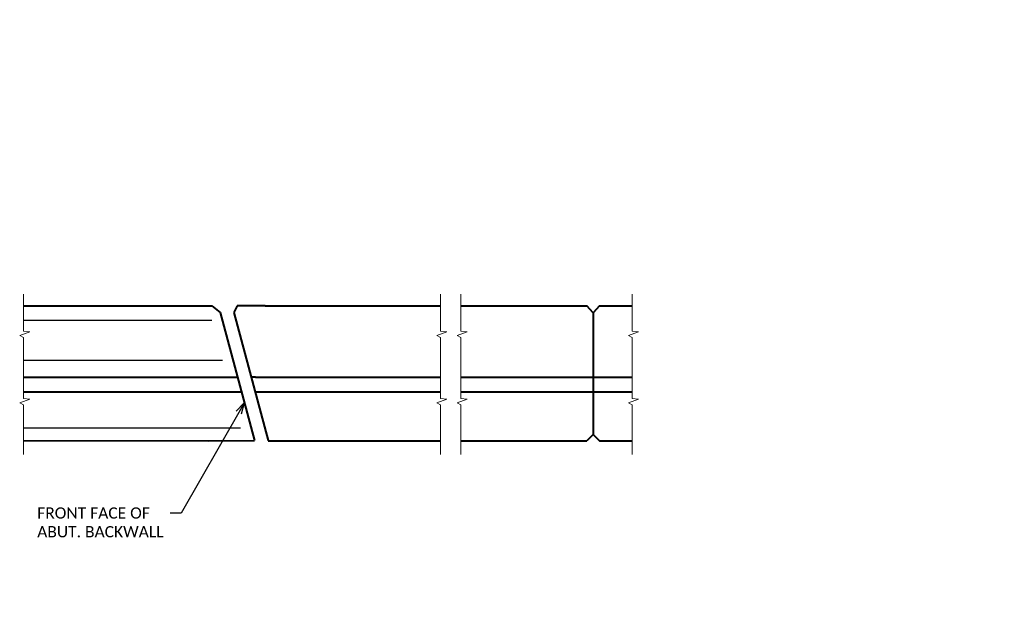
# Model space of a CAD drawing. Extents: x 2147430 to 2149265, y 2147284 to 2147540.
# Tile 7 of 18: x 2147549 to 2147680, y 2147378 to 2147456. Entities that reach past the tile are written whole.
import ezdxf
from ezdxf import colors
from ezdxf.entities.mleader import LeaderData, LeaderLine
from ezdxf.math import Vec2, Vec3

# ---------------------------------------------------------------- set-up
doc = ezdxf.new("R2010")
doc.units = 0
doc.header["$MEASUREMENT"] = 0
for name, color, linetype, lineweight in [('B_ANNO_BREAK', 7, 'Continuous', 18), ('B_ANNO_DIM', 7, 'Continuous', 18), ('B_CONC', 1, 'Continuous', 40), ('B_REBAR', 5, 'Continuous', 25)]:
    doc.layers.add(name, color=color, linetype=linetype, lineweight=lineweight)
doc.styles.get("Standard").update_dxf_attribs({"font": 'calibri.ttf'})

# ---------------------------------------------------------------- blocks, each defined once
blk = doc.blocks.new('_Open30')
at = {"color": 0, "linetype": 'ByBlock', "lineweight": -2}
for p, q in [((-1, 0.268), (0, 0)), ((0, 0), (-1, -0.268)), ((0, 0), (-1, 0))]:
    blk.add_line(p, q, dxfattribs=at)
blk = doc.blocks.new('*U98')
at = {"layer": 'B_ANNO_BREAK'}
for p, q in [((2147549.146, 2147414.3993), (2147549.146, 2147419.3413)), ((2147548.652, 2147413.8363), (2147549.994, 2147414.3293)), ((2147549.994, 2147414.3293), (2147549.146, 2147414.3993)), ((2147549.146, 2147413.5763), (2147548.652, 2147413.8363)), ((2147549.146, 2147406.9583), (2147549.146, 2147413.5763)), ((2147549.146, 2147405.4013), (2147549.146, 2147413.5263)), ((2147630.391, 2147411.2493), (2147630.391, 2147406.3493)), ((2147548.652, 2147404.8383), (2147549.994, 2147405.3323)), ((2147549.994, 2147405.3323), (2147549.146, 2147405.4013)), ((2147549.146, 2147404.5793), (2147548.652, 2147404.8383)), ((2147549.146, 2147397.9603), (2147549.146, 2147404.5793))]:
    blk.add_line(p, q, dxfattribs=at)
at = {"layer": 'B_ANNO_BREAK', "flags": 128}
for points in [[(2147604.79, 2147408.2683), (2147604.79, 2147413.5763), (2147604.296, 2147413.8363), (2147605.638, 2147414.3293), (2147604.79, 2147414.3993), (2147604.79, 2147419.3413)], [(2147607.52, 2147408.2683), (2147607.52, 2147413.5763), (2147607.026, 2147413.8363), (2147608.368, 2147414.3293), (2147607.52, 2147414.3993), (2147607.52, 2147419.3413)], [(2147630.391, 2147406.9583), (2147630.391, 2147413.5763), (2147629.897, 2147413.8363), (2147631.239, 2147414.3293), (2147630.391, 2147414.3993), (2147630.391, 2147419.3413)], [(2147630.391, 2147397.9603), (2147630.391, 2147404.5793), (2147629.897, 2147404.8383), (2147631.239, 2147405.3323), (2147630.391, 2147405.4013), (2147630.391, 2147413.5263)], [(2147604.79, 2147397.9603), (2147604.79, 2147404.5793), (2147604.296, 2147404.8383), (2147605.638, 2147405.3323), (2147604.79, 2147405.4013), (2147604.79, 2147408.2683)], [(2147607.52, 2147397.9603), (2147607.52, 2147404.5793), (2147607.026, 2147404.8383), (2147608.368, 2147405.3323), (2147607.52, 2147405.4013), (2147607.52, 2147408.2683)]]:
    blk.add_lwpolyline(points, dxfattribs=at)
at = {"layer": 'B_CONC'}
for p, q in [((2147549.146, 2147417.8026), (2147574.2679, 2147417.7919)), ((2147574.2679, 2147417.7919), (2147575.3689, 2147416.9009)), ((2147575.3689, 2147416.9009), (2147579.9509, 2147399.7999)), ((2147577.6539, 2147417.8019), (2147577.1849, 2147416.9139)), ((2147577.2119, 2147416.9009), (2147581.7939, 2147399.7999)), ((2147581.3804, 2147417.7903), (2147577.6539, 2147417.8019)), ((2147581.3804, 2147417.7903), (2147604.79, 2147417.7903)), ((2147607.52, 2147417.7903), (2147624.328, 2147417.7993)), ((2147625.168, 2147416.8483), (2147624.328, 2147417.7993)), ((2147626.018, 2147417.7993), (2147625.168, 2147416.8483)), ((2147625.168, 2147416.8483), (2147625.168, 2147400.6283)), ((2147626.01, 2147417.7903), (2147630.391, 2147417.7903)), ((2147549.146, 2147408.2683), (2147576.1141, 2147408.2683)), ((2147576.1141, 2147408.2683), (2147577.6788, 2147408.2683)), ((2147580.112, 2147408.2683), (2147579.5232, 2147408.2683)), ((2147580.112, 2147408.2683), (2147604.79, 2147408.2683)), ((2147607.52, 2147408.2683), (2147630.391, 2147408.2683)), ((2147549.146, 2147406.3004), (2147575.5866, 2147406.2994)), ((2147575.5866, 2147406.2994), (2147578.2064, 2147406.2994)), ((2147580.1239, 2147406.2992), (2147580.0525, 2147406.2992)), ((2147580.1239, 2147406.2992), (2147604.79, 2147406.2983)), ((2147607.52, 2147406.2983), (2147630.391, 2147406.2983)), ((2147549.146, 2147399.7894), (2147573.842, 2147399.7883)), ((2147573.842, 2147399.7883), (2147579.9509, 2147399.7999)), ((2147581.797, 2147399.7883), (2147604.79, 2147399.7883)), ((2147607.52, 2147399.7883), (2147624.328, 2147399.7783)), ((2147625.168, 2147400.6283), (2147624.328, 2147399.7783)), ((2147625.168, 2147400.6283), (2147626.018, 2147399.7783)), ((2147626.008, 2147399.7883), (2147630.391, 2147399.7883))]:
    blk.add_line(p, q, dxfattribs=at)
at = {"layer": 'B_REBAR'}
for p, q in [((2147549.146, 2147415.8804), (2147574.2679, 2147415.8793)), ((2147549.146, 2147410.5524), (2147575.6955, 2147410.5514)), ((2147549.146, 2147401.5164), (2147572.5864, 2147401.5157)), ((2147572.5864, 2147401.5157), (2147578.1165, 2147401.5157))]:
    blk.add_line(p, q, dxfattribs=at)
at = {"layer": 'B_ANNO_DIM'}
ml = blk.add_multileader_mtext('Standard', dxfattribs=at)
ml.set_content('FRONT FACE OF\\PABUT. BACKWALL', color=256)
ml.set_leader_properties()
ml.set_arrow_properties(name='OPEN30')
ml.build(insert=Vec2(0, 0))
ml.multileader.update_dxf_attribs({"dogleg_length": 0.0625, "arrow_head_size": 1.5, "scale": 24})
ctx = ml.context
ctx.base_point, ctx.scale, ctx.char_height, ctx.arrow_head_size, ctx.landing_gap_size, ctx.plane_origin = Vec3(2147550.2086, 2147390.1254), 24, 1.5, 1.5, 0.75, Vec3(2147574.3544, 2147401.7005)
notes = []
notes.append((ctx, [(1, (1, 1, 0), (2147570.1955, 2147390.1254), (-1, 0), 1.5, [(0, [(2147578.5998, 2147404.8426)], 0, [])])]))
ctx.mtext.insert, ctx.mtext.flow_direction = Vec3(2147550.9586, 2147390.8864), 5
for ctx, leaders in notes:
    for number, flags, end, landing, length, lines in leaders:
        leader = LeaderData()
        leader.index, (leader.has_last_leader_line, leader.has_dogleg_vector, leader.attachment_direction) = number, flags
        leader.last_leader_point, leader.dogleg_vector, leader.dogleg_length = Vec3(end), Vec3(landing), length
        for number, points, colour, breaks in lines:
            line = LeaderLine()
            line.index, line.vertices, line.color, line.breaks = number, Vec3.list(points), colors.encode_raw_color(colour), breaks
            leader.lines.append(line)
        ctx.leaders.append(leader)

msp = doc.modelspace()

# ---------------------------------------------------------------- block references
msp.add_blockref('*U98', (0, 0))

doc.saveas('drawing.dxf')
